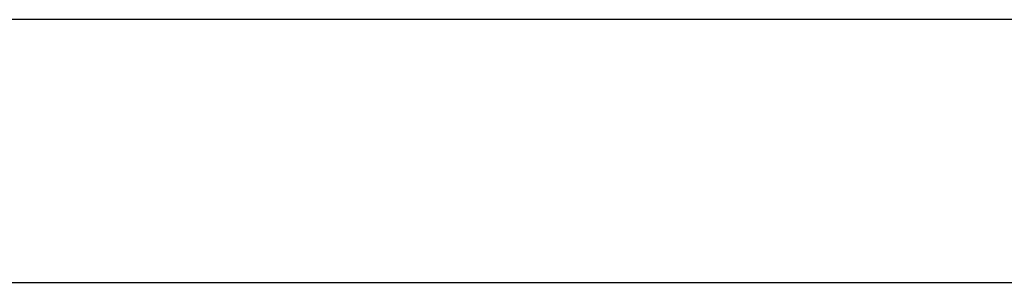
# Model space of a CAD drawing. Header units: metres. Extents: x 397.7 to 427.5, y 12.7 to 28.4.
# Tile 67 of 76: x 407.546 to 407.92, y 26.734 to 26.834. Entities that reach past the tile are written whole.
import ezdxf

# ---------------------------------------------------------------- set-up
doc = ezdxf.new("R2010")
doc.units = ezdxf.units.M
doc.layers.add('A-WALL-____-MCUT', color=7, linetype='Continuous', lineweight=25)
doc.layers.add('A-WALL-____-OTLN', color=7, linetype='Continuous', lineweight=25)

# ---------------------------------------------------------------- blocks, each defined once
blk = doc.blocks.new('Family - Evans P3-156149-06_TEL_P3')
at = {"layer": 'A-WALL-____-MCUT', "color": 253, "true_color": 0xaaaaaa}
for p, q in [((1.34774, 0.1), (0, 0.1)), ((0, 0), (1.34774, 0))]:
    blk.add_line(p, q, dxfattribs=at)
at = {"layer": 'A-WALL-____-OTLN', "color": 253, "true_color": 0xaaaaaa}
for p, q in [((1.34774, 0.1), (0, 0.1)), ((0, 0), (1.34774, 0))]:
    blk.add_line(p, q, dxfattribs=at)
at = {"layer": 'A-WALL-____-OTLN', "color": 253, "lineweight": 18, "true_color": 0xaaaaaa}
blk.add_line((-0.0488, 0), (1.34774, 0), dxfattribs=at)
blk = doc.blocks.new('LONDR55-XX_ZZ-ARQ-CAA-M3D-Londres55_ifc-1-06_TEL_P3')
at = {"layer": 'A-WALL-____-OTLN', "color": 253, "lineweight": 18, "true_color": 0xaaaaaa}
blk.add_blockref('Family - Evans P3-156149-06_TEL_P3', (407.53973, 26.73354), dxfattribs=at)

msp = doc.modelspace()

# ---------------------------------------------------------------- block references
at = {"lineweight": 5}
msp.add_blockref('LONDR55-XX_ZZ-ARQ-CAA-M3D-Londres55_ifc-1-06_TEL_P3', (0, 0), dxfattribs=at)

doc.saveas('drawing.dxf')
